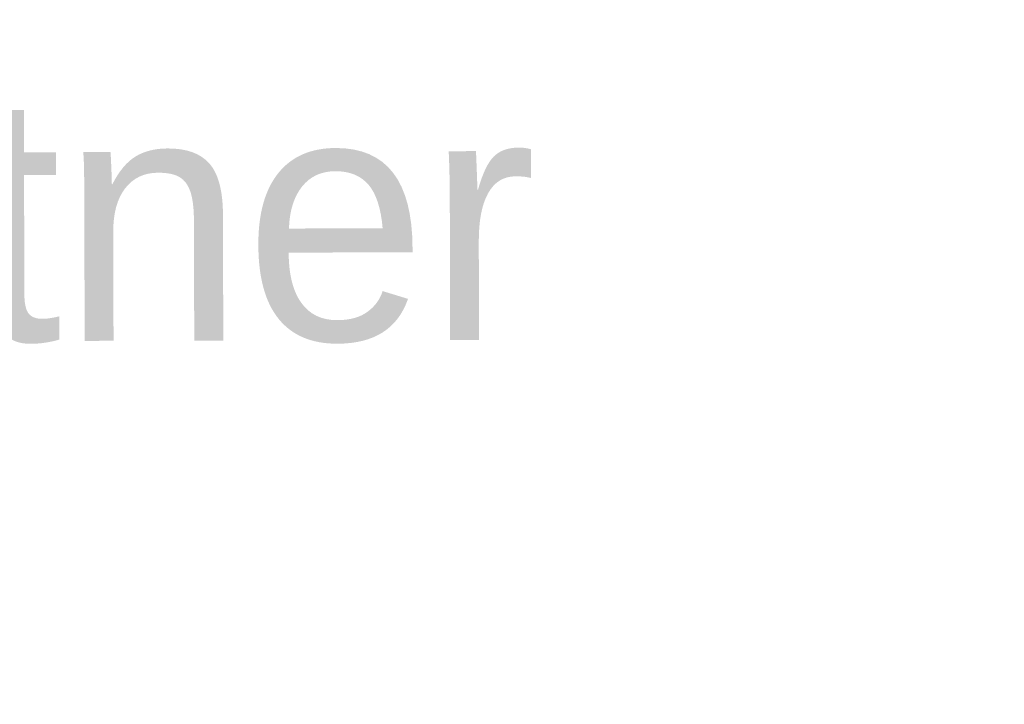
# Model space of a CAD drawing. Extents: x 0 to 1135, y 0 to 420.
# Tile 50 of 77: x 1107 to 1121, y 61 to 71. Entities that reach past the tile are written whole.
import ezdxf
from ezdxf.enums import TextEntityAlignment as Align

# ---------------------------------------------------------------- set-up
doc = ezdxf.new("R2010")
doc.units = 0
doc.header["$LTSCALE"] = 2
doc.header["$MEASUREMENT"] = 0
doc.linetypes.add('AUSGEZOGEN', pattern=[0])
doc.layers.add('FBRTOP', color=8, linetype='AUSGEZOGEN')
doc.layers.add('LEGENDE', color=7, linetype='AUSGEZOGEN')
doc.styles.add('UNIR-O', font='unir_o.shx')

msp = doc.modelspace()

# ---------------------------------------------------------------- linework, layer by layer
at = {"layer": 'FBRTOP'}
for points in [[(661.143, 179.109, 0.000001), (685.944, 183.769, 0.000098)], [(499.488, 151.305, 0.000004), (556.365, 151.37, 0.000067)], [(700.607, 186.532, -0.000002), (715, 189.244, -0.000023), (729.209, 191.92, -0.000019), (746.049, 195.09, -0.003046), (758.195, 197.3, -0.001835), (778.389, 200.77, -0.001761), (792.757, 203.133, -0.001618), (808.406, 205.598, -0.001558), (824.253, 207.991, -0.002937), (832.67, 209.185, -0.002359), (841.112, 210.291, 0.001751), (852.488, 211.768, 0.001051), (869.84, 214.119, 0.001274), (884.149, 216.126, 0.002508), (897.81, 218.148, 0.001818), (916.634, 221.1, 0.001623), (931.317, 223.506, 0.000181), (932.745, 223.745, 0.000846)]]:
    msp.add_lwpolyline(points, format="xyb", dxfattribs=at)

# ---------------------------------------------------------------- texts
at = {"layer": 'LEGENDE', "style": 'UNIR-O'}
msp.add_text('Ing.-Büro Lars Kustner', height=3.5, rotation=0.1472, dxfattribs=at).set_placement((1090.774, 66.459), align=Align.CENTER)

doc.saveas('drawing.dxf')
